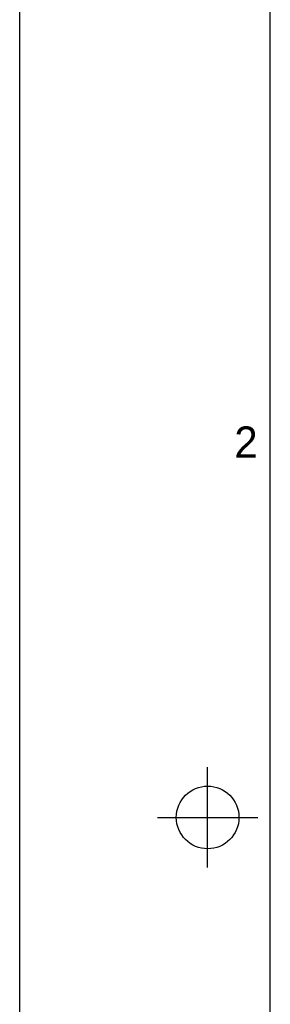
# Model space of a CAD drawing. Header units: millimetres. Extents: x 0 to 594, y 0 to 420.
# Tile 6 of 44: x 0 to 20, y 174 to 252. Entities that reach past the tile are written whole.
import ezdxf

# ---------------------------------------------------------------- set-up
doc = ezdxf.new("R2010")
doc.units = ezdxf.units.MM
doc.header["$LTSCALE"] = 32.67
doc.layers.get('0').update_dxf_attribs({"linetype": 'CONTINUOUS'})
doc.styles.add('TEXTSTYLE_2', font='trium.ttf')

msp = doc.modelspace()

# ---------------------------------------------------------------- linework, layer by layer
at = {"color": 2, "linetype": 'CONTINUOUS'}
for p, q in [((0, 0), (0, 420)), ((15, 184.5), (15, 192.5)), ((11, 188.5), (19, 188.5))]:
    msp.add_line(p, q, dxfattribs=at)
at = {"color": 7, "linetype": 'CONTINUOUS'}
msp.add_line((20, 10), (20, 410), dxfattribs=at)
msp.add_circle((15, 188.5), 2.50062, dxfattribs=at)

# ---------------------------------------------------------------- texts
at = {"color": 2, "linetype": 'CONTINUOUS', "insert": (18.05899, 219.68357), "char_height": 2.5, "width": 1.9166667, "attachment_point": 2, "line_spacing_factor": 0.9, "style": 'TEXTSTYLE_2'}
msp.add_mtext('2', dxfattribs=at)

doc.saveas('drawing.dxf')
